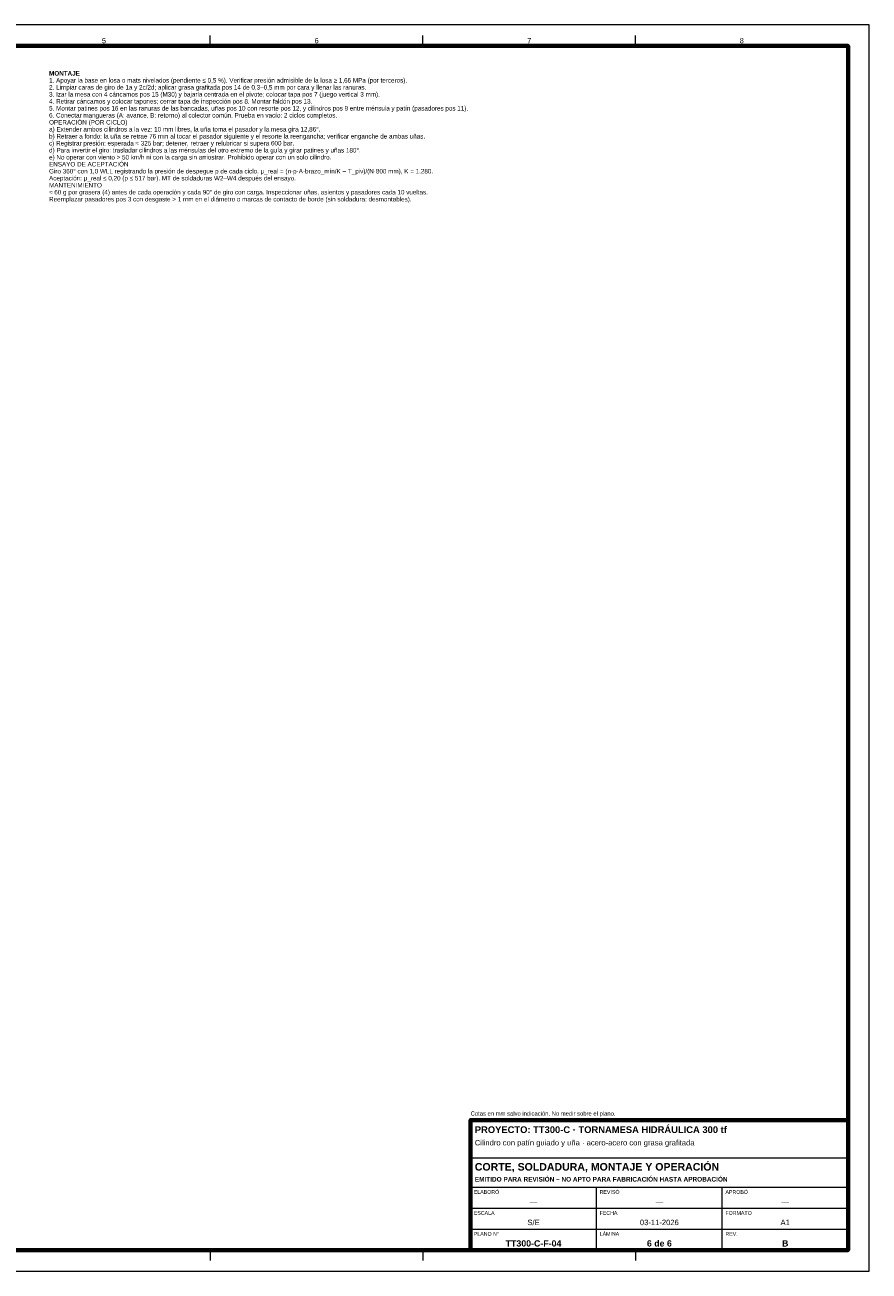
# Model space of a CAD drawing. Header units: millimetres. Extents: x 0 to 841, y 0 to 594.
# Tile 4 of 4: x 438 to 841, y 0 to 594. Entities that reach past the tile are written whole.
import ezdxf
from ezdxf.enums import TextEntityAlignment as Align

# ---------------------------------------------------------------- set-up
doc = ezdxf.new("R2010")
doc.units = ezdxf.units.MM
for name, color, linetype, lineweight in [('FINA', 7, 'CONTINUOUS', 18), ('MARCO', 7, 'CONTINUOUS', 70), ('TXT', 7, 'CONTINUOUS', 25)]:
    doc.layers.add(name, color=color, linetype=linetype, lineweight=lineweight)
doc.styles.add('STD', font='LiberationSans-Regular.ttf')
doc.styles.add('STDB', font='LiberationSans-Bold.ttf')

msp = doc.modelspace()

# ---------------------------------------------------------------- linework, layer by layer
at = {"layer": 'FINA'}
for p, q in [((526.875, 584), (526.875, 589)), ((628.25, 584), (628.25, 589)), ((729.625, 584), (729.625, 589)), ((651, 54), (831, 54)), ((651, 40), (831, 40)), ((711, 10), (711, 40)), ((771, 10), (771, 40)), ((651, 30), (831, 30)), ((651, 20), (831, 20)), ((526.875, 10), (526.875, 5)), ((628.25, 10), (628.25, 5)), ((729.625, 10), (729.625, 5))]:
    msp.add_line(p, q, dxfattribs=at)
msp.add_lwpolyline([(0, 0), (841, 0), (841, 594), (0, 594)], close=True, dxfattribs=at)
at = {"layer": 'MARCO'}
for points in [[(20, 10), (831, 10), (831, 584), (20, 584)], [(651, 10), (831, 10), (831, 72), (651, 72)]]:
    msp.add_lwpolyline(points, close=True, dxfattribs=at)

# ---------------------------------------------------------------- texts
at = {"layer": 'TXT'}
for s, height, style, p in [('5', 2.5, 'STD', (476.1875, 586.5)), ('6', 2.5, 'STD', (577.5625, 586.5)), ('7', 2.5, 'STD', (678.9375, 586.5)), ('8', 2.5, 'STD', (780.3125, 586.5)), ('—', 2.6, 'STD', (681, 33.2)), ('—', 2.6, 'STD', (741, 33.2)), ('—', 2.6, 'STD', (801, 33.2)), ('S/E', 2.6, 'STD', (681, 23.2)), ('03-11-2026', 2.6, 'STD', (741, 23.2)), ('A1', 2.6, 'STD', (801, 23.2)), ('TT300-C-F-04', 3, 'STDB', (681, 13.2)), ('6 de 6', 3, 'STDB', (741, 13.2)), ('B', 3, 'STDB', (801, 13.2))]:
    msp.add_text(s, height=height, dxfattribs=dict(at, style=style)).set_placement(p, align=Align.MIDDLE_CENTER)
for s, height, style, p in [('MONTAJE', 2.15, 'STDB', (450, 572)), ('2. Limpiar caras de giro de 1a y 2c/2d; aplicar grasa grafitada pos 14 de 0,3–0,5 mm por cara y llenar las ranuras.', 2.15, 'STD', (450, 565.335)), ('1. Apoyar la base en losa o mats nivelados (pendiente ≤ 0,5 %). Verificar presión admisible de la losa ≥ 1,66 MPa (por terceros).', 2.15, 'STD', (450, 568.6675)), ('4. Retirar cáncamos y colocar tapones; cerrar tapa de inspección pos 8. Montar faldón pos 13.', 2.15, 'STD', (450, 558.67)), ('3. Izar la mesa con 4 cáncamos pos 15 (M30) y bajarla centrada en el pivote; colocar tapa pos 7 (juego vertical 3 mm).', 2.15, 'STD', (450, 562.0025)), ('5. Montar patines pos 16 en las ranuras de las bancadas, uñas pos 10 con resorte pos 12, y cilindros pos 9 entre ménsula y patín (pasadores pos 11).', 2.15, 'STD', (450, 555.3375)), ('6. Conectar mangueras (A: avance, B: retorno) al colector común. Prueba en vacío: 2 ciclos completos.', 2.15, 'STD', (450, 552.005)), ('OPERACIÓN (POR CICLO)', 2.15, 'STD', (450, 548.6725)), ('a) Extender ambos cilindros a la vez: 10 mm libres, la uña toma el pasador y la mesa gira 12,86°.', 2.15, 'STD', (450, 545.34)), ('b) Retraer a fondo: la uña se retrae 76 mm al tocar el pasador siguiente y el resorte la reengancha; verificar enganche de ambas uñas.', 2.15, 'STD', (450, 542.0075)), ('c) Registrar presión: esperada ≈ 325 bar; detener, retraer y relubricar si supera 600 bar.', 2.15, 'STD', (450, 538.675)), ('d) Para invertir el giro: trasladar cilindros a las ménsulas del otro extremo de la guía y girar patines y uñas 180°.', 2.15, 'STD', (450, 535.3425)), ('e) No operar con viento > 50 km/h ni con la carga sin arriostrar. Prohibido operar con un solo cilindro.', 2.15, 'STD', (450, 532.01)), ('ENSAYO DE ACEPTACIÓN', 2.15, 'STD', (450, 528.6775)), ('Giro 360° con 1,0 WLL registrando la presión de despegue p de cada ciclo. μ_real = (n·p·A·brazo_mín/K − T_piv)/(N·800 mm), K = 1.280.', 2.15, 'STD', (450, 525.345)), ('Aceptación: μ_real ≤ 0,20 (p ≤ 517 bar). MT de soldaduras W2–W4 después del ensayo.', 2.15, 'STD', (450, 522.0125)), ('MANTENIMIENTO', 2.15, 'STD', (450, 518.68)), ('Reemplazar pasadores pos 3 con desgaste > 1 mm en el diámetro o marcas de contacto de borde (sin soldadura: desmontables).', 2.15, 'STD', (450, 512.015)), ('≈ 60 g por grasera (4) antes de cada operación y cada 90° de giro con carga. Inspeccionar uñas, asientos y pasadores cada 10 vueltas.', 2.15, 'STD', (450, 515.3475)), ('PROYECTO: TT300-C · TORNAMESA HIDRÁULICA 300 tf', 3.2, 'STDB', (653, 69)), ('Cilindro con patín guiado y uña · acero-acero con grasa grafitada', 2.6, 'STD', (653, 62.5)), ('CORTE, SOLDADURA, MONTAJE Y OPERACIÓN', 3.6, 'STDB', (653, 51.5)), ('ELABORÓ', 1.8, 'STD', (652.5, 38.6)), ('REVISÓ', 1.8, 'STD', (712.5, 38.6)), ('APROBÓ', 1.8, 'STD', (772.5, 38.6)), ('ESCALA', 1.8, 'STD', (652.5, 28.6)), ('FECHA', 1.8, 'STD', (712.5, 28.6)), ('FORMATO', 1.8, 'STD', (772.5, 28.6)), ('PLANO N°', 1.8, 'STD', (652.5, 18.6)), ('LÁMINA', 1.8, 'STD', (712.5, 18.6)), ('REV.', 1.8, 'STD', (772.5, 18.6))]:
    msp.add_text(s, height=height, dxfattribs=dict(at, style=style)).set_placement(p, align=Align.TOP_LEFT)
for s, height, style, p in [('Cotas en mm salvo indicación. No medir sobre el plano.', 2, 'STD', (651, 73.5)), ('EMITIDO PARA REVISIÓN – NO APTO PARA FABRICACIÓN HASTA APROBACIÓN', 2.2, 'STDB', (653, 42))]:
    msp.add_text(s, height=height, dxfattribs=dict(at, style=style)).set_placement(p, align=Align.BOTTOM_LEFT)

doc.saveas('drawing.dxf')
